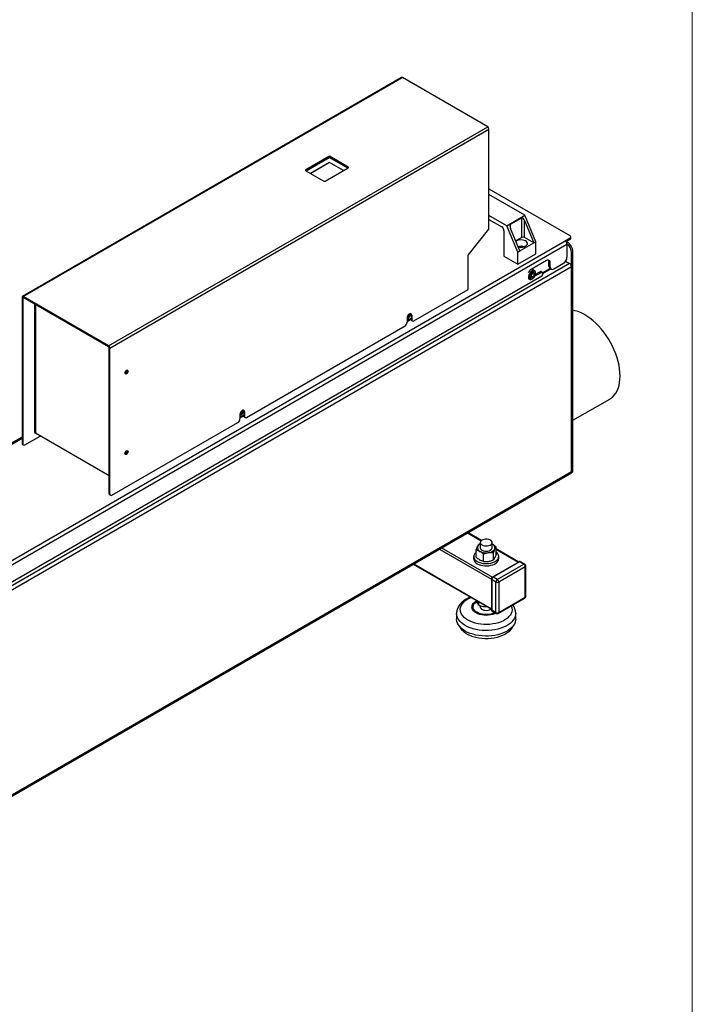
# Model space of a CAD drawing. Header units: millimetres. Extents: x 256 to 4100, y 100 to 5940.
# Tile 5 of 8: x 3417 to 4100, y 919 to 1918. Entities that reach past the tile are written whole.
import ezdxf

# ---------------------------------------------------------------- set-up
doc = ezdxf.new("R2010")
doc.units = ezdxf.units.MM
doc.header["$LTSCALE"] = 20

msp = doc.modelspace()

# ---------------------------------------------------------------- linework, layer by layer
at = {"color": 7, "linetype": 'Continuous', "lineweight": 18}
for p, q in [((4100, 100), (4100, 5840)), ((4100, 1253.602), (4100, 1103.565))]:
    msp.add_line(p, q, dxfattribs=at)
at = {"color": 7, "linetype": 'Continuous', "lineweight": 25}
for p, q in [((3804.83, 1859.211), (3419.931, 1637.013)), ((3420.799, 1636.927), (3805.699, 1859.125)), ((3892.338, 1809.109), (3805.699, 1859.125)), ((3507.439, 1586.911), (3892.338, 1809.109)), ((3508.667, 1584.784), (3893.566, 1806.982)), ((3893.566, 1705.516), (3893.566, 1806.982)), ((3730.932, 1779.009), (3707.597, 1765.539)), ((3707.597, 1764.722), (3730.932, 1778.193)), ((3707.987, 1764.497), (3731.462, 1778.049)), ((3730.932, 1778.193), (3730.932, 1779.009)), ((3750.164, 1767.253), (3731.462, 1778.049)), ((3750.731, 1768.396), (3732.346, 1779.009)), ((3732.346, 1779.009), (3732.346, 1778.193)), ((3732.346, 1778.193), (3750.73, 1767.58)), ((3731.815, 1772.947), (3712.583, 1761.844)), ((3731.815, 1772.906), (3712.618, 1761.824)), ((3725.804, 1774.783), (3725.415, 1775.008)), ((3745.921, 1764.804), (3731.815, 1772.947)), ((3731.815, 1772.906), (3731.815, 1772.947)), ((3745.886, 1764.783), (3731.815, 1772.906)), ((3707.597, 1764.722), (3725.982, 1754.109)), ((3727.396, 1754.109), (3750.731, 1767.58)), ((3893.566, 1746.328), (3975.777, 1698.869)), ((3930.058, 1719.553), (3893.566, 1740.619)), ((3911.673, 1708.94), (3893.566, 1719.392)), ((3911.673, 1708.94), (3930.058, 1719.553)), ((3941.296, 1692.652), (3930.058, 1719.553)), ((3893.566, 1715.31), (3906.648, 1707.758)), ((3922.911, 1682.038), (3911.673, 1708.94)), ((3915.486, 1710.315), (3926.8, 1716.846)), ((3926.8, 1696.938), (3926.8, 1716.846)), ((3929.629, 1714.277), (3939.174, 1691.427)), ((3929.629, 1696.938), (3929.629, 1714.277)), ((3872.353, 1679.127), (3893.566, 1705.516)), ((3908.769, 1704.084), (3908.769, 1677.954)), ((3925.032, 1683.263), (3915.486, 1706.113)), ((3143.11, 1215.732), (3970.827, 1693.563)), ((3145.045, 1212.38), (3972.762, 1690.211)), ((3926.8, 1696.938), (3920.773, 1693.458)), ((3925.032, 1683.263), (3939.174, 1691.427)), ((3939.174, 1691.427), (3929.629, 1696.938)), ((3939.174, 1691.427), (3941.296, 1692.652)), ((3941.296, 1680.404), (3941.296, 1692.652)), ((3975.777, 1696.42), (3970.827, 1693.563)), ((3975.777, 1694.787), (3971.91, 1692.555)), ((3973.116, 1692.241), (3972.241, 1692.746)), ((3972.762, 1690.211), (3972.762, 1676.931)), ((3975.777, 1694.787), (3975.777, 1696.42)), ((3976.655, 1696.012), (3976.655, 1697.645)), ((3872.353, 1644.277), (3872.353, 1679.127)), ((3922.911, 1682.038), (3925.032, 1683.263)), ((3922.911, 1669.79), (3922.911, 1682.038)), ((3922.911, 1669.79), (3941.296, 1680.404)), ((3978.772, 1682.443), (3977.358, 1681.627)), ((3977.358, 1458.303), (3977.358, 1681.627)), ((3978.772, 1459.119), (3978.772, 1682.443)), ((3908.769, 1677.954), (3922.911, 1669.79)), ((3951.967, 1673.5), (3936.411, 1664.52)), ((3954.442, 1672.071), (3955.856, 1671.255)), ((3954.442, 1667.988), (3954.442, 1672.071)), ((3955.856, 1667.172), (3955.856, 1671.255)), ((3959.392, 1665.13), (3969.227, 1670.808)), ((3971.348, 1672.848), (3975.423, 1670.496)), ((3977.358, 1667.144), (3128.83, 1177.299)), ((3287.632, 1277.331), (3947.371, 1658.191)), ((3935.68, 1658.176), (3937.141, 1660.721)), ((3935.68, 1658.176), (3936.227, 1656.179)), ((3936.843, 1659.226), (3936.113, 1657.953)), ((3937.573, 1660.499), (3936.843, 1659.226)), ((3939.763, 1663.3), (3937.03, 1664.877)), ((3939.148, 1661.271), (3937.141, 1660.721)), ((3937.487, 1660.816), (3937.573, 1660.499)), ((3937.573, 1660.499), (3939.695, 1659.274)), ((3939.695, 1659.274), (3938.234, 1656.728)), ((3939.148, 1661.271), (3939.695, 1659.274)), ((3939.963, 1657.589), (3946.664, 1661.457)), ((3940.717, 1659.657), (3945.25, 1662.273)), ((3940.799, 1660.521), (3940.799, 1661.011)), ((3945.25, 1662.273), (3946.664, 1661.457)), ((3947.664, 1661.556), (3946.25, 1662.372)), ((3948.078, 1660.64), (3948.078, 1659.415)), ((3954.442, 1667.988), (3955.856, 1667.172)), ((3955.478, 1665.699), (3956.892, 1664.883)), ((3977.358, 1667.144), (3977.358, 1459.528)), ((3933.42, 1655.415), (3934.763, 1654.639)), ((3935.767, 1657.858), (3936.113, 1657.953)), ((3936.113, 1657.953), (3938.234, 1656.728)), ((3936.227, 1656.179), (3938.234, 1656.728)), ((3937.264, 1654.887), (3937.688, 1655.132)), ((3817.271, 1612.479), (3872.353, 1644.277)), ((3420.278, 1635.81), (3419.571, 1636.218)), ((3419.571, 1636.218), (3419.571, 1488.209)), ((3420.278, 1635.81), (3420.278, 1487.801)), ((3420.799, 1636.927), (3420.799, 1636.111)), ((3507.439, 1586.911), (3420.799, 1636.927)), ((3507.439, 1586.095), (3420.799, 1636.111)), ((3432.189, 1629.535), (3432.189, 1499.628)), ((3814.442, 1618.582), (3815.149, 1618.174)), ((3814.442, 1618.582), (3814.442, 1614.112)), ((3815.149, 1618.174), (3815.149, 1613.704)), ((3810.554, 1615.435), (3810.554, 1611.051)), ((3810.554, 1611.882), (3814.442, 1614.126)), ((3814.442, 1614.112), (3815.149, 1613.704)), ((3815.064, 1612.739), (3815.771, 1612.331)), ((3647.565, 1514.51), (3808.433, 1607.377)), ((3507.439, 1586.095), (3507.439, 1586.911)), ((3508.667, 1584.784), (3507.96, 1585.193)), ((3507.96, 1437.184), (3507.96, 1585.193)), ((3508.667, 1436.775), (3508.667, 1584.784)), ((3525.651, 1562.284), (3525.651, 1562.325)), ((3978.772, 1511.501), (4016.191, 1533.102)), ((3644.737, 1520.613), (3645.444, 1520.205)), ((3644.737, 1520.613), (3644.737, 1516.143)), ((3645.444, 1520.205), (3645.444, 1515.735)), ((3510.788, 1435.55), (3638.727, 1509.408)), ((3640.849, 1517.466), (3640.849, 1513.083)), ((3640.849, 1513.913), (3644.737, 1516.157)), ((3644.737, 1516.143), (3645.444, 1515.735)), ((3645.358, 1514.77), (3646.065, 1514.362)), ((3507.96, 1455.121), (3433.126, 1498.321)), ((3419.571, 1494.248), (3130.627, 1327.444)), ((3422.4, 1486.576), (3437.936, 1495.545)), ((3419.571, 1488.209), (3420.278, 1487.801)), ((3420.193, 1486.836), (3420.9, 1486.427)), ((3525.651, 1480.63), (3525.651, 1480.67)), ((3128.83, 969.683), (3977.358, 1459.528)), ((3128.83, 968.458), (3977.358, 1458.303)), ((3977.358, 1458.303), (3977.358, 1459.528)), ((3978.772, 1459.119), (3977.358, 1458.303)), ((3507.96, 1437.184), (3508.667, 1436.775)), ((3508.581, 1435.81), (3509.288, 1435.402)), ((3885.917, 1389.545), (3872.085, 1397.53)), ((3880.698, 1372.545), (3880.698, 1380.051)), ((3884.738, 1387.482), (3884.738, 1382.256)), ((3896.738, 1382.256), (3896.738, 1387.482)), ((3896.738, 1386.129), (3897.106, 1385.928)), ((3896.738, 1386.105), (3897.106, 1385.928)), ((3900.778, 1375.643), (3900.778, 1383.149)), ((3923.764, 1367.696), (3900.778, 1380.966)), ((3878.038, 1373.438), (3878.038, 1371.151)), ((3888.042, 1368.3), (3888.042, 1375.806)), ((3898.081, 1369.849), (3898.081, 1377.355)), ((3903.438, 1371.151), (3903.438, 1373.438)), ((3816.755, 1365.588), (3896.102, 1319.782)), ((3924.179, 1367.935), (3897.309, 1352.424)), ((3924.679, 1367.886), (3897.809, 1352.374)), ((3902.051, 1349.925), (3928.921, 1365.437)), ((3930.336, 1362.987), (3903.466, 1347.475)), ((3928.921, 1365.437), (3924.679, 1367.886)), ((3929.921, 1365.536), (3925.679, 1367.985)), ((3930.336, 1331.959), (3930.336, 1362.987)), ((3930.921, 1332.775), (3930.921, 1363.804)), ((3896.102, 1350.333), (3896.102, 1319.304)), ((3900.637, 1347.475), (3896.395, 1349.925)), ((3896.395, 1349.925), (3896.395, 1318.896)), ((3902.051, 1349.925), (3897.809, 1352.374)), ((3900.637, 1316.447), (3900.637, 1347.475)), ((3903.466, 1347.475), (3903.466, 1316.447)), ((3903.051, 1315.531), (3929.921, 1331.043)), ((3903.466, 1316.447), (3930.336, 1331.959)), ((3883.245, 1323.884), (3883.245, 1327.204)), ((3884.738, 1323.339), (3884.738, 1322.159)), ((3900.637, 1316.447), (3896.395, 1318.896)), ((3860.738, 1315.579), (3860.738, 1309.911)), ((3896.809, 1317.98), (3901.051, 1315.531)), ((3920.738, 1309.911), (3920.738, 1315.579))]:
    msp.add_line(p, q, dxfattribs=at)
at = {"color": 8, "linetype": 'Continuous', "lineweight": 25}
for p, q in [((3750.731, 1767.58), (3750.731, 1768.396)), ((3707.597, 1765.539), (3707.597, 1764.722)), ((3915.486, 1706.113), (3915.486, 1710.315)), ((3972.361, 1691.805), (3973.116, 1692.241)), ((3975.423, 1670.496), (3128.83, 1181.768)), ((3955.639, 1665.606), (3947.979, 1661.184)), ((3956.681, 1665.005), (3948.078, 1660.038)), ((3420.278, 1635.81), (3420.799, 1636.111)), ((3433.126, 1628.994), (3433.126, 1498.321)), ((3814.442, 1614.714), (3810.554, 1612.469)), ((3644.737, 1516.745), (3640.849, 1514.5)), ((3131.428, 1326.981), (3419.571, 1493.322)), ((3871.646, 1397.276), (3885.567, 1389.24)), ((3843.361, 1380.948), (3896.122, 1350.49)), ((3845.483, 1382.173), (3897.18, 1352.329)), ((3900.778, 1380.459), (3923.325, 1367.443)), ((3817.194, 1365.842), (3896.102, 1320.29))]:
    msp.add_line(p, q, dxfattribs=at)
at = {"color": 7, "linetype": 'Continuous', "lineweight": 25, "flags": 128}
for points in [[(3923.292, 1687.429), (3923.346, 1687.414), (3924.779, 1687.14), (3926.282, 1687.064), (3927.775, 1687.19), (3929.178, 1687.512), (3930.414, 1688.012), (3931.417, 1688.662), (3932.134, 1689.429), (3932.524, 1690.271), (3932.568, 1691.142), (3932.263, 1691.995), (3931.625, 1692.785), (3930.689, 1693.468)], [(3938.162, 1663.437), (3937.206, 1663.019), (3936.255, 1662.301), (3935.378, 1661.335), (3934.641, 1660.194), (3934.098, 1658.963), (3933.79, 1657.731), (3933.74, 1656.592), (3933.951, 1655.629), (3934.408, 1654.914), (3935.076, 1654.499), (3935.907, 1654.416), (3936.838, 1654.671), (3937.264, 1654.887)], [(3938.479, 1662.656), (3937.599, 1662.265), (3936.726, 1661.587), (3935.932, 1660.677), (3935.279, 1659.609), (3934.822, 1658.469), (3934.596, 1657.35), (3934.622, 1656.343), (3934.895, 1655.528), (3935.395, 1654.972), (3936.08, 1654.721), (3936.896, 1654.793), (3937.776, 1655.185), (3938.649, 1655.863), (3939.443, 1656.772), (3940.096, 1657.841), (3940.553, 1658.98), (3940.778, 1660.099), (3940.753, 1661.107), (3940.48, 1661.922), (3939.98, 1662.477), (3939.294, 1662.729), (3938.479, 1662.656)], [(3940.799, 1661.011), (3940.713, 1661.856), (3940.376, 1662.703), (3939.808, 1663.273), (3939.052, 1663.524), (3938.162, 1663.437)], [(3933.51, 1655.363), (3933.661, 1655.266), (3933.821, 1655.184)], [(3815.149, 1618.174), (3814.988, 1618.974), (3814.575, 1619.513), (3813.958, 1619.726), (3813.211, 1619.59), (3812.421, 1619.119), (3811.682, 1618.37), (3811.081, 1617.43), (3810.69, 1616.412), (3810.554, 1615.435)], [(3814.085, 1619.713), (3814.281, 1619.382), (3814.442, 1618.582)], [(4026.714, 1556.361), (4026.588, 1559.904), (4026.211, 1563.569), (4025.586, 1567.328), (4024.716, 1571.156), (4023.609, 1575.025), (4022.271, 1578.909), (4020.713, 1582.78), (4018.944, 1586.612), (4016.979, 1590.376), (4014.829, 1594.048), (4012.511, 1597.6), (4010.041, 1601.009), (4007.435, 1604.25), (4004.713, 1607.301), (4001.893, 1610.14), (3998.996, 1612.747), (3996.041, 1615.103), (3993.049, 1617.194), (3990.041, 1619.003), (3987.039, 1620.518), (3984.062, 1621.729), (3981.133, 1622.626), (3978.772, 1623.126)], [(3524.025, 1559.549), (3524.146, 1560.322), (3524.491, 1561.117), (3525.007, 1561.813), (3525.616, 1562.305), (3526.225, 1562.516), (3526.741, 1562.416), (3527.086, 1562.019), (3527.207, 1561.386), (3527.086, 1560.613), (3526.741, 1559.818), (3526.225, 1559.122), (3525.616, 1558.63), (3525.007, 1558.419), (3524.491, 1558.519), (3524.146, 1558.916), (3524.025, 1559.549)], [(3526.5, 1561.794), (3526.379, 1562.427), (3526.33, 1562.522)], [(4016.191, 1533.102), (4016.979, 1533.586), (4018.944, 1535.081), (4020.713, 1536.871), (4022.271, 1538.942), (4023.609, 1541.282), (4024.716, 1543.873), (4025.586, 1546.696), (4026.211, 1549.734), (4026.588, 1552.962), (4026.714, 1556.361)], [(3645.444, 1520.205), (3645.283, 1521.005), (3644.869, 1521.544), (3644.253, 1521.757), (3643.505, 1521.621), (3642.715, 1521.15), (3641.976, 1520.401), (3641.376, 1519.461), (3640.984, 1518.443), (3640.849, 1517.466)], [(3644.379, 1521.744), (3644.576, 1521.413), (3644.737, 1520.613)], [(3524.025, 1477.895), (3524.146, 1478.668), (3524.491, 1479.463), (3525.007, 1480.159), (3525.616, 1480.651), (3526.225, 1480.862), (3526.741, 1480.762), (3527.086, 1480.365), (3527.207, 1479.732), (3527.086, 1478.959), (3526.741, 1478.164), (3526.225, 1477.468), (3525.616, 1476.976), (3525.007, 1476.765), (3524.491, 1476.865), (3524.146, 1477.262), (3524.025, 1477.895)], [(3526.5, 1480.14), (3526.379, 1480.773), (3526.33, 1480.868)], [(3886.495, 1385.033), (3887.683, 1384.501), (3889.064, 1384.156), (3890.549, 1384.02), (3892.047, 1384.102), (3893.462, 1384.396), (3894.706, 1384.884), (3895.7, 1385.535), (3896.383, 1386.309), (3896.711, 1387.156), (3896.664, 1388.024), (3896.244, 1388.858), (3895.479, 1389.605), (3894.415, 1390.219), (3893.121, 1390.661), (3891.676, 1390.903), (3890.173, 1390.93), (3888.705, 1390.741), (3887.365, 1390.347), (3886.237, 1389.773), (3885.392, 1389.055), (3884.882, 1388.238), (3884.741, 1387.373), (3884.976, 1386.516), (3885.573, 1385.719), (3886.495, 1385.033)], [(3884.738, 1382.256), (3884.753, 1382.005), (3885.05, 1381.154), (3885.704, 1380.372), (3886.674, 1379.708), (3887.899, 1379.205), (3889.303, 1378.893), (3890.797, 1378.793), (3892.287, 1378.91)], [(3892.287, 1378.91), (3893.68, 1379.238), (3894.888, 1379.755), (3895.835, 1380.429), (3896.462, 1381.218), (3896.729, 1382.073), (3896.738, 1382.256)], [(3880.698, 1377.928), (3880.117, 1377.458), (3879.093, 1376.364), (3878.404, 1375.185), (3878.07, 1373.957), (3878.1, 1372.714), (3878.493, 1371.491), (3879.239, 1370.324), (3880.316, 1369.247), (3881.693, 1368.291)], [(3881.693, 1368.291), (3883.33, 1367.483), (3885.179, 1366.846), (3887.189, 1366.398), (3889.301, 1366.153), (3891.454, 1366.118), (3893.587, 1366.293), (3895.638, 1366.674), (3897.547, 1367.249), (3899.261, 1368.002), (3900.729, 1368.912), (3901.911, 1369.952), (3902.77, 1371.092), (3903.284, 1372.3), (3903.436, 1373.54), (3903.224, 1374.778), (3902.652, 1375.977), (3901.737, 1377.102), (3900.778, 1377.928)], [(3881.693, 1366.005), (3883.33, 1365.196), (3885.179, 1364.559), (3887.189, 1364.112), (3889.301, 1363.867), (3891.454, 1363.831), (3893.587, 1364.007), (3895.638, 1364.387), (3897.547, 1364.963), (3899.261, 1365.716), (3900.729, 1366.626), (3901.911, 1367.666), (3902.77, 1368.806), (3903.284, 1370.014), (3903.438, 1371.151)], [(3884.738, 1322.159), (3884.812, 1321.617), (3885.231, 1320.783), (3885.997, 1320.036), (3887.06, 1319.422), (3888.355, 1318.98), (3889.799, 1318.738), (3891.302, 1318.711), (3892.77, 1318.9), (3894.11, 1319.294), (3895.238, 1319.868), (3895.558, 1320.096)], [(3920.738, 1309.911), (3920.639, 1308.505), (3920.2, 1306.647), (3919.416, 1304.827), (3918.296, 1303.067), (3916.853, 1301.387), (3915.103, 1299.807), (3913.068, 1298.346), (3910.771, 1297.02), (3908.24, 1295.845), (3905.503, 1294.835), (3902.592, 1294.002), (3899.543, 1293.355), (3896.391, 1292.902), (3893.172, 1292.649), (3889.925, 1292.598), (3886.688, 1292.751), (3883.498, 1293.104), (3880.392, 1293.654), (3877.408, 1294.395), (3874.581, 1295.318), (3871.942, 1296.412), (3869.524, 1297.665), (3867.355, 1299.06), (3865.46, 1300.584), (3863.861, 1302.216), (3862.578, 1303.938), (3861.624, 1305.731), (3861.012, 1307.573), (3860.749, 1309.442), (3860.738, 1309.911)], [(3917.427, 1302.002), (3916.504, 1300.28), (3915.24, 1298.621), (3913.657, 1297.055), (3911.776, 1295.604), (3909.62, 1294.286), (3907.218, 1293.119), (3904.601, 1292.117), (3901.803, 1291.295), (3898.861, 1290.661), (3895.813, 1290.225), (3892.699, 1289.993), (3889.56, 1289.967), (3886.436, 1290.148), (3883.368, 1290.533), (3880.396, 1291.118), (3877.558, 1291.895), (3874.893, 1292.853), (3872.434, 1293.98), (3870.214, 1295.262), (3868.261, 1296.681), (3866.601, 1298.22), (3865.256, 1299.858), (3864.244, 1301.573), (3864.048, 1302.002)]]:
    msp.add_lwpolyline(points, dxfattribs=at)
at = {"color": 8, "linetype": 'Continuous', "lineweight": 25, "flags": 128}
for points in [[(3916.243, 1323.146), (3916.458, 1322.595), (3916.901, 1320.851), (3916.99, 1319.088), (3916.724, 1317.332), (3916.106, 1315.605), (3915.145, 1313.931), (3913.855, 1312.334), (3912.251, 1310.833), (3910.357, 1309.45), (3908.197, 1308.203), (3905.802, 1307.11), (3903.202, 1306.184), (3900.434, 1305.439), (3897.535, 1304.884), (3894.544, 1304.528), (3891.502, 1304.374), (3888.449, 1304.425), (3885.427, 1304.681), (3882.477, 1305.137), (3879.638, 1305.788), (3876.95, 1306.625), (3874.448, 1307.636), (3872.167, 1308.808), (3870.136, 1310.126), (3868.385, 1311.57), (3866.935, 1313.122), (3865.807, 1314.76), (3865.017, 1316.463), (3864.574, 1318.208), (3864.486, 1319.97), (3864.752, 1321.727), (3865.369, 1323.453), (3866.33, 1325.127), (3867.621, 1326.725), (3869.224, 1328.225), (3871.118, 1329.608), (3873.278, 1330.855), (3875.296, 1331.793)], [(3900.548, 1315.822), (3899.291, 1315.23), (3897.344, 1314.542), (3895.234, 1314.037), (3893.014, 1313.73), (3890.738, 1313.626), (3888.461, 1313.73), (3886.241, 1314.037), (3884.132, 1314.542), (3882.185, 1315.23), (3880.448, 1316.087), (3878.965, 1317.089), (3877.772, 1318.213), (3876.899, 1319.431), (3876.365, 1320.712), (3876.186, 1322.026), (3876.365, 1323.341), (3876.899, 1324.622), (3877.772, 1325.84), (3878.965, 1326.964), (3880.448, 1327.966), (3881.213, 1328.377)], [(3899.532, 1316.408), (3899.326, 1316.305), (3897.54, 1315.569), (3895.568, 1315.013), (3893.465, 1314.651), (3891.287, 1314.494), (3889.094, 1314.547), (3886.946, 1314.807), (3884.902, 1315.267), (3883.016, 1315.916), (3881.342, 1316.735), (3879.923, 1317.701), (3878.8, 1318.79), (3878.002, 1319.97), (3877.552, 1321.21), (3877.461, 1322.476), (3877.732, 1323.733), (3878.359, 1324.947), (3879.323, 1326.086), (3880.598, 1327.117), (3881.359, 1327.593)], [(3920.737, 1315.517), (3920.639, 1314.173), (3920.2, 1312.315), (3919.416, 1310.496), (3918.296, 1308.735), (3916.853, 1307.055), (3915.103, 1305.475), (3913.068, 1304.014), (3910.771, 1302.688), (3908.24, 1301.513), (3905.503, 1300.503), (3902.592, 1299.67), (3899.543, 1299.023), (3896.391, 1298.571), (3893.172, 1298.317), (3889.925, 1298.267), (3886.688, 1298.419), (3883.498, 1298.772), (3880.392, 1299.323), (3877.408, 1300.064), (3874.581, 1300.987), (3871.942, 1302.081), (3869.524, 1303.333), (3867.355, 1304.729), (3865.46, 1306.252), (3863.861, 1307.884), (3862.578, 1309.607), (3861.624, 1311.399), (3861.012, 1313.241), (3860.749, 1315.11), (3860.738, 1315.538)]]:
    msp.add_lwpolyline(points, dxfattribs=at)
at = {"color": 7, "linetype": 'Continuous', "lineweight": 25}
for centre, radius, start, end in [((3805.19, 1858.415), 0.873, 54.382423, 114.307119), ((3890.9, 1806.861), 2.669, 2.605478, 57.394522), ((3731.639, 1777.645), 1.537, 62.609672, 117.390328), ((3731.639, 1776.828), 1.537, 62.609672, 117.390328), ((3750.576, 1767.988), 0.437, 290.783421, 69.216579), ((3707.752, 1765.131), 0.437, 110.783421, 249.216579), ((3726.689, 1755.474), 1.537, 242.609672, 297.390328), ((3904.163, 1703.874), 4.61, 2.605478, 57.394522), ((3975.312, 1697.645), 1.31, 290.783421, 69.216579), ((3926.129, 1684.947), 9.664, 61.84568, 122.570968), ((3926.089, 1677.375), 10.666, 72.517366, 105.700184), ((3928.214, 1694.208), 3.074, 62.609672, 117.390328), ((3968.561, 1690.02), 4.206, 2.605478, 57.394522), ((3964.856, 1680.989), 12.519, 2.91801, 51.118742), ((3966.491, 1681.884), 12.294, 2.605478, 57.394522), ((3975.154, 1696.161), 1.509, 294.374658, 354.305201), ((3953.485, 1671.639), 2.402, 350.785963, 129.203285), ((3951.134, 1672.226), 3.311, 357.309168, 32.811099), ((3965.086, 1677.281), 7.684, 302.605478, 357.394522), ((3973.157, 1666.953), 4.206, 2.605478, 57.394522), ((3940.835, 1657.563), 8.244, 122.452354, 152.933302), ((3933.541, 1661.048), 3.771, 305.54776, 331.102726), ((3933.612, 1661.152), 3.762, 329.203778, 354.331215), ((3945.836, 1661.456), 1.006, 65.692881, 125.617577), ((3947.216, 1660.78), 0.873, 350.785963, 129.203285), ((3946.543, 1659.485), 1.537, 302.605478, 357.394522), ((3956.892, 1667.718), 2.465, 173.701152, 234.986667), ((3958.012, 1666.822), 2.184, 170.785963, 309.203285), ((3420.32, 1636.34), 0.758, 50.796715, 189.214037), ((3420.596, 1635.861), 0.322, 50.796715, 189.214037), ((3807.162, 1620.06), 6.758, 300.127559, 357.18272), ((3806.094, 1620.664), 7.149, 308.606751, 351.182763), ((3805.949, 1611.261), 4.61, 302.605478, 357.394522), ((3815.912, 1613.95), 1.479, 173.701152, 234.986667), ((3816.442, 1613.494), 1.31, 170.785963, 309.203285), ((3506.001, 1584.663), 2.669, 2.605478, 57.394522), ((3506.829, 1585.141), 1.132, 2.605478, 57.394522), ((3522.289, 1562.39), 3.364, 301.071404, 358.201504), ((3523.65, 1561.602), 2.833, 281.076952, 18.928425), ((3523.631, 1561.639), 2.873, 281.303112, 3.104192), ((3637.457, 1522.091), 6.758, 300.127559, 357.182718), ((3636.388, 1522.695), 7.149, 308.606751, 351.182763), ((3636.243, 1513.292), 4.61, 302.605478, 357.394522), ((3646.207, 1515.981), 1.479, 173.701152, 234.986667), ((3646.737, 1515.525), 1.31, 170.785963, 309.203285), ((3433.791, 1499.787), 1.609, 185.694799, 245.625342), ((3421.041, 1488.047), 1.479, 173.701152, 234.986667), ((3421.572, 1487.591), 1.31, 170.785963, 309.203285), ((3522.289, 1480.736), 3.364, 301.071341, 358.201509), ((3523.662, 1479.946), 2.823, 280.351056, 19.055755), ((3523.631, 1479.985), 2.873, 281.303105, 3.104194), ((3509.43, 1437.021), 1.479, 173.701152, 234.986667), ((3509.96, 1436.566), 1.31, 170.785963, 309.203285), ((3885.772, 1382.282), 3.954, 160.463416, 249.222425), ((3887.29, 1380.71), 5.99, 115.221885, 151.106691), ((3890.722, 1390.848), 13.811, 242.616693, 279.753293), ((3892.571, 1385.446), 8.223, 273.418435, 326.513252), ((3895.703, 1382.231), 3.954, 340.463416, 69.222425), ((3884.368, 1371.776), 6.361, 185.634305, 245.130516), ((3927.265, 1362.847), 3.074, 2.605478, 57.394522), ((3928.921, 1363.804), 2, 0, 60.002688), ((3899.465, 1349.785), 3.074, 122.605478, 177.394522), ((3903.708, 1347.336), 3.074, 122.605478, 177.394522), ((3900.395, 1347.336), 3.074, 2.605478, 57.394522), ((3902.051, 1350.205), 3.074, 242.609672, 297.390328), ((3928.921, 1332.775), 2, 299.997312, 0), ((3902.051, 1319.176), 3.074, 242.609672, 297.390328), ((3902.051, 1317.263), 2, 240.002688, 299.997312)]:
    msp.add_arc(centre, radius, start, end, dxfattribs=at)
at = {"color": 8, "linetype": 'Continuous', "lineweight": 25}
for centre, radius, start, end in [((3924.386, 1367.477), 0.503, 54.382423, 114.307119), ((3925.265, 1367.068), 1.006, 65.692881, 125.617577), ((3929.507, 1364.619), 1.006, 65.692881, 125.617577), ((3929.921, 1363.903), 1.006, 294.374658, 354.305201), ((3896.58, 1350.367), 0.479, 184.028125, 247.263799), ((3897.519, 1351.993), 0.479, 52.745122, 115.971212), ((3929.356, 1331.85), 0.986, 305.013333, 6.298848), ((3929.921, 1332.875), 1.006, 294.374658, 354.305201), ((3896.602, 1319.354), 0.503, 185.694799, 245.625342), ((3897.346, 1318.775), 0.959, 172.74417, 235.943649), ((3901.617, 1316.339), 0.986, 173.701153, 234.986667), ((3902.486, 1316.339), 0.986, 305.013333, 6.298847)]:
    msp.add_arc(centre, radius, start, end, dxfattribs=at)
at = {"color": 7, "linetype": 'Continuous', "lineweight": 25}
for centre, start_param, end_param in [((3916.901, 1706.93), 0.0702931, 1.6410894), ((3928.214, 1713.461), 4.7826821, 6.3534784)]:
    msp.add_ellipse(centre, major_axis=(-1.311, 3.434), ratio=0.4397073, start_param=start_param, end_param=end_param, dxfattribs=at)
for points, knots in [([(3880.698, 1380.051), (3880.917, 1380.705), (3881.359, 1382.025), (3881.815, 1383.074), (3882.046, 1383.604)], [0, 0, 0, 0, 0.495458, 1, 1, 1, 1]), ([(3884.37, 1378.585), (3884.283, 1378.634), (3883.624, 1379.009), (3882.381, 1379.584), (3881.262, 1379.894), (3880.698, 1380.051)], [0, 0, 0, 0, 0.07009, 0.5307844, 1, 1, 1, 1]), ([(3882.046, 1383.604), (3882.078, 1383.672), (3882.32, 1384.186), (3882.776, 1385.023), (3883.187, 1385.569), (3883.394, 1385.845)], [0, 0, 0, 0, 0.07009, 0.5307844, 1, 1, 1, 1]), ([(3883.394, 1385.845), (3883.812, 1386.025), (3884.253, 1386.216), (3884.713, 1386.332), (3884.738, 1386.338)], [0, 0, 0, 0, 0.9453166, 1, 1, 1, 1]), ([(3888.042, 1375.806), (3887.445, 1376.334), (3886.242, 1377.4), (3884.997, 1378.187), (3884.37, 1378.585)], [0, 0, 0, 0, 0.495458, 1, 1, 1, 1]), ([(3897.106, 1385.928), (3897.193, 1385.877), (3897.852, 1385.49), (3899.095, 1384.628), (3900.213, 1383.645), (3900.778, 1383.149)], [0, 0, 0, 0, 0.07009, 0.5307844, 1, 1, 1, 1]), ([(3899.43, 1380.908), (3899.398, 1380.839), (3899.156, 1380.313), (3898.699, 1379.189), (3898.289, 1377.97), (3898.081, 1377.355)], [0, 0, 0, 0, 0.07009, 0.5307844, 1, 1, 1, 1]), ([(3900.778, 1383.149), (3900.559, 1382.862), (3900.117, 1382.283), (3899.66, 1381.369), (3899.43, 1380.908)], [0, 0, 0, 0, 0.495458, 1, 1, 1, 1]), ([(3884.37, 1369.766), (3884.283, 1369.817), (3883.624, 1370.204), (3882.381, 1371.066), (3881.262, 1372.049), (3880.698, 1372.545)], [0, 0, 0, 0, 0.07009, 0.5307844, 1, 1, 1, 1]), ([(3888.042, 1368.3), (3887.445, 1368.461), (3886.242, 1368.787), (3884.997, 1369.438), (3884.37, 1369.766)], [0, 0, 0, 0, 0.495458, 1, 1, 1, 1]), ([(3888.042, 1375.806), (3888.463, 1375.97), (3890.099, 1376.607), (3891.799, 1376.969), (3893.062, 1377.237)], [0, 0, 0, 0, 0.2575513, 1, 1, 1, 1]), ([(3888.042, 1368.3), (3888.463, 1368.266), (3890.099, 1368.134), (3891.799, 1368.297), (3893.062, 1368.418)], [0, 0, 0, 0, 0.2575513, 1, 1, 1, 1]), ([(3893.062, 1377.237), (3893.518, 1377.298), (3895.217, 1377.523), (3896.872, 1377.426), (3898.081, 1377.355)], [0, 0, 0, 0, 0.2686336, 1, 1, 1, 1]), ([(3893.062, 1368.418), (3893.518, 1368.498), (3895.217, 1368.797), (3896.872, 1369.405), (3898.081, 1369.849)], [0, 0, 0, 0, 0.2686336, 1, 1, 1, 1]), ([(3899.43, 1372.09), (3899.398, 1372.022), (3899.156, 1371.508), (3898.699, 1370.671), (3898.289, 1370.125), (3898.081, 1369.849)], [0, 0, 0, 0, 0.07009, 0.5307844, 1, 1, 1, 1]), ([(3900.778, 1375.643), (3900.559, 1374.989), (3900.117, 1373.669), (3899.66, 1372.619), (3899.43, 1372.09)], [0, 0, 0, 0, 0.495458, 1, 1, 1, 1]), ([(3925.675, 1367.984), (3925.512, 1368.055), (3925.197, 1368.191), (3924.659, 1368.161), (3924.345, 1368.013), (3924.179, 1367.935)], [0, 0, 0, 0, 0.3362214, 0.6494465, 1, 1, 1, 1]), ([(3897.309, 1352.424), (3897.182, 1352.338), (3896.858, 1352.12), (3896.44, 1351.587), (3896.15, 1350.938), (3896.116, 1350.512), (3896.102, 1350.333)], [0, 0, 0, 0, 0.1878079, 0.4778596, 0.7807259, 1, 1, 1, 1]), ([(3874.737, 1332.116), (3873.911, 1331.769), (3872.209, 1331.054), (3869.86, 1329.744), (3867.667, 1328.245), (3865.724, 1326.572), (3864.062, 1324.747), (3862.717, 1322.798), (3861.704, 1320.761), (3861.054, 1318.675), (3860.741, 1316.917), (3860.769, 1315.869), (3860.778, 1315.524)], [0, 0, 0, 0, 0.1033109, 0.2129937, 0.3231341, 0.4331342, 0.5421176, 0.6490313, 0.7530188, 0.8538089, 0.9518027, 1, 1, 1, 1]), ([(3882, 1326.14), (3881.886, 1326.411), (3881.614, 1327.061), (3881.349, 1327.899), (3881.194, 1328.388)], [0, 0, 0, 0, 0.41610145, 1, 1, 1, 1]), ([(3883.245, 1323.884), (3883.14, 1324.029), (3882.735, 1324.594), (3882.313, 1325.481), (3882, 1326.14)], [0, 0, 0, 0, 0.2575513, 1, 1, 1, 1]), ([(3888.236, 1322.394), (3888.118, 1322.414), (3887.222, 1322.57), (3885.533, 1322.995), (3884.012, 1323.586), (3883.245, 1323.884)], [0, 0, 0, 0, 0.07009003, 0.53078443, 1, 1, 1, 1]), ([(3891.947, 1322.181), (3891.56, 1322.162), (3890.346, 1322.104), (3889.091, 1322.276), (3888.236, 1322.394)], [0, 0, 0, 0, 0.31857855, 1, 1, 1, 1]), ([(3896.102, 1319.304), (3896.114, 1319.136), (3896.139, 1318.785), (3896.388, 1318.329), (3896.642, 1318.038), (3896.809, 1317.982), (3896.813, 1317.981)], [0, 0, 0, 0, 0.3176832, 0.6643633, 0.9917843, 1, 1, 1, 1]), ([(3920.699, 1315.497), (3920.711, 1315.76), (3920.752, 1316.705), (3920.491, 1318.326), (3919.941, 1320.319), (3919.048, 1322.225), (3918.339, 1323.482), (3917.862, 1324.062), (3917.851, 1324.075)], [0, 0, 0, 0, 0.086449, 0.3115289, 0.5362781, 0.7632816, 0.9948387, 1, 1, 1, 1])]:
    msp.add_open_spline(points, degree=3, knots=knots, dxfattribs=at)

doc.saveas('drawing.dxf')
